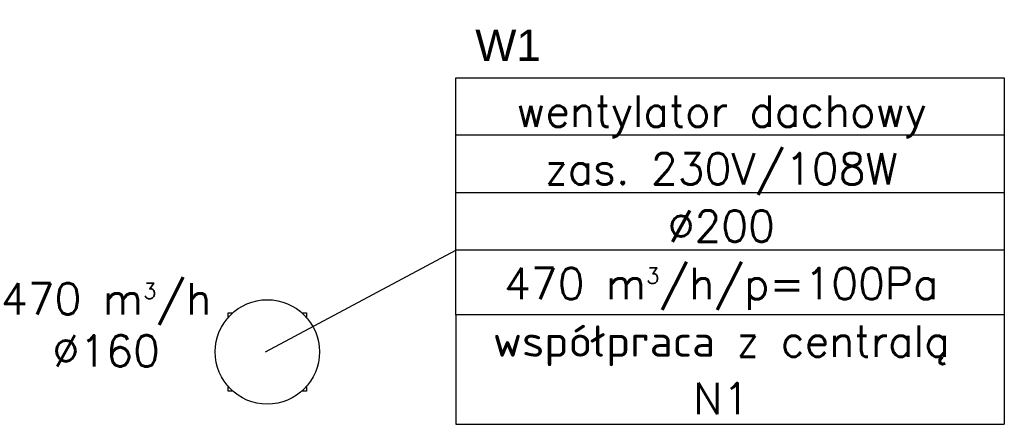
# Model space of a CAD drawing. Header units: millimetres. Extents: x 295542 to 440356, y 17772 to 133669.
# Tile 65 of 73: x 299706 to 303481, y 96207 to 97757. Entities that reach past the tile are written whole.
import ezdxf

# ---------------------------------------------------------------- set-up
doc = ezdxf.new("R2010")
doc.units = ezdxf.units.MM
doc.linetypes.add('Ciągłe', pattern=[0])
for name, color, linetype in [('0_opis_wentylacja', 110, 'Ciągłe'), ('FLUID-W1', 7, 'Continuous'), ('FLUID-W1-120-ARRGR', 7, 'Continuous')]:
    doc.layers.add(name, color=color, linetype=linetype)
doc.styles.add('FDBES', font='simplex.shx')
doc.styles.get("Standard").update_dxf_attribs({"font": 'arial.ttf'})

msp = doc.modelspace()

# ---------------------------------------------------------------- linework, layer by layer
at = {"layer": '0_opis_wentylacja'}
for p, q in [((303481.143, 97314), (301378.857, 97314)), ((303481.143, 97314), (301378.857, 97314)), ((303481.143, 97314), (301378.857, 97314)), ((303481.143, 97314), (301378.857, 97314)), ((303481.143, 97094), (301378.857, 97094)), ((303481.143, 97094), (301378.857, 97094)), ((303481.143, 97094), (301378.857, 97094)), ((303481.143, 97094), (301378.857, 97094)), ((300648.562, 96484.411), (301378.857, 96874)), ((303481.143, 96874), (301378.857, 96874)), ((303481.143, 96874), (301378.857, 96874)), ((303481.143, 96874), (301378.857, 96874)), ((303481.143, 96874), (301378.857, 96874)), ((301378.857, 96626), (301378.857, 96207.368)), ((303481.143, 96626), (303481.143, 96207.368)), ((301378.857, 96207.368), (303481.143, 96207.368))]:
    msp.add_line(p, q, dxfattribs=at)
msp.add_lwpolyline([(301378.857, 97534), (303481.143, 97534), (303481.143, 96626), (301378.857, 96626)], close=True, dxfattribs=at)
msp.add_lwpolyline([(301378.857, 97534), (303481.143, 97534), (303481.143, 96626), (301378.857, 96626)], close=True, dxfattribs=at)
msp.add_lwpolyline([(301378.857, 97534), (303481.143, 97534), (303481.143, 96626), (301378.857, 96626)], close=True, dxfattribs=at)
at = {"layer": 'FLUID-W1', "color": 10, "linetype": 'Continuous'}
for p, q in [((300505.634, 96634.411), (300523.346, 96634.411)), ((300505.634, 96616.698), (300505.634, 96634.411)), ((300787.921, 96634.411), (300805.634, 96634.411)), ((300805.634, 96634.411), (300805.634, 96616.698)), ((300505.634, 96334.411), (300505.634, 96352.123)), ((300523.346, 96334.411), (300505.634, 96334.411)), ((300805.634, 96334.411), (300787.921, 96334.411)), ((300805.634, 96352.123), (300805.634, 96334.411))]:
    msp.add_line(p, q, dxfattribs=at)
msp.add_circle((300655.634, 96484.411), 200, dxfattribs=at)

# ---------------------------------------------------------------- texts
at = {"layer": '0_opis_wentylacja', "insert": (301452.72, 97599.306), "char_height": 120, "width": 1871.89986, "attachment_point": 7}
msp.add_mtext('W1', dxfattribs=at)
at = {"layer": '0_opis_wentylacja', "insert": (302396.194, 96856.233), "char_height": 120, "attachment_point": 5, "line_spacing_factor": 1.1, "style": 'FDBES'}
msp.add_mtext('wentylator dachowy\\Pzas. 230V/108W\\P%%c200\\P470 m{\\H0.5x;\\A2;3}/h/p=100Pa\\Pwspółpraca z centralą \\PN1', dxfattribs=at)
at = {"layer": 'FLUID-W1-120-ARRGR', "color": 3, "insert": (300038.048, 96588.415, 294), "char_height": 120, "attachment_point": 5, "style": 'FDBES'}
msp.add_mtext('470 m{\\H0.5x;\\A2;3}/h\\P%%c160', dxfattribs=at)

doc.saveas('drawing.dxf')
